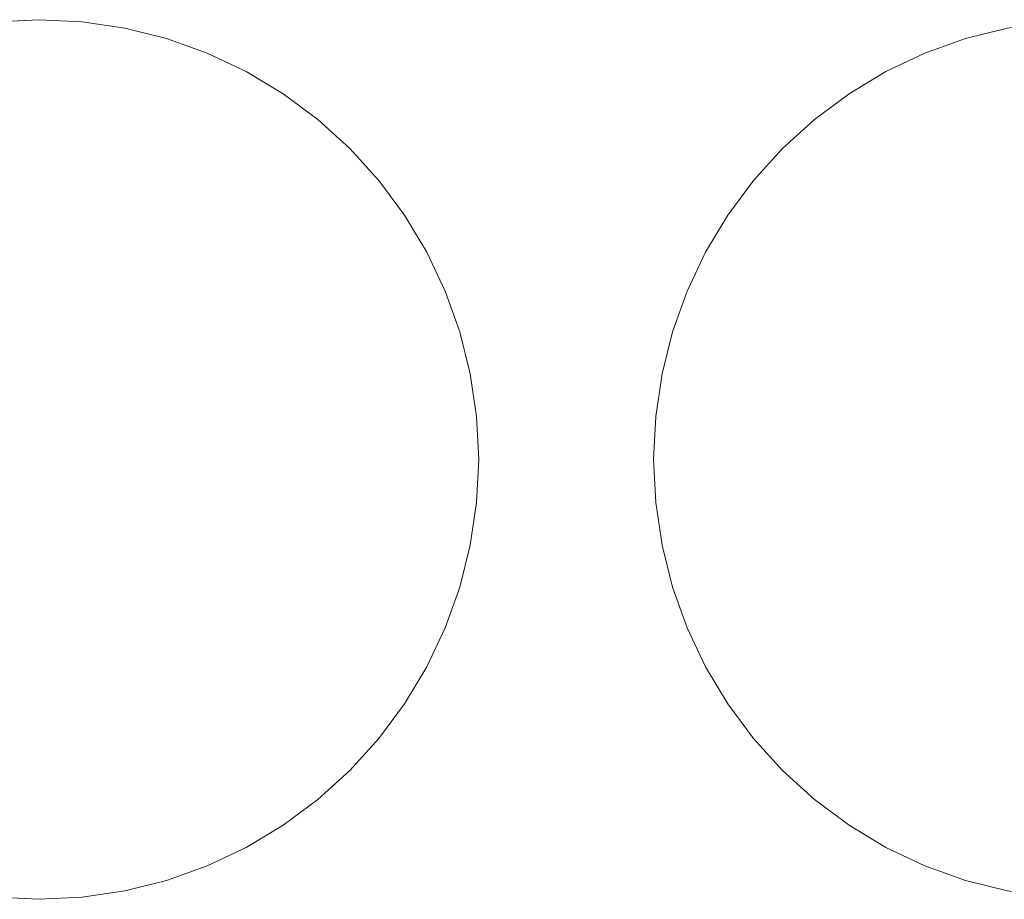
# Model space of a CAD drawing. Header units: millimetres. Extents: x -143 to 143, y -39 to 39.
# Tile 3 of 38: x -123 to -102, y -19 to -1. Entities that reach past the tile are written whole.
import ezdxf

# ---------------------------------------------------------------- set-up
doc = ezdxf.new("R2010")
doc.units = ezdxf.units.MM
doc.header["$LTSCALE"] = 5.08
doc.layers.add('None', color=7, linetype='Continuous', lineweight=5, true_color=0x000000)

# ---------------------------------------------------------------- blocks, each defined once
blk = doc.blocks.new('Group-1')
at = {"layer": 'None', "color": 18, "linetype": 'Continuous', "lineweight": 5}
for points, invisible_edges in [([(-37839.826, 11129.312, -204.914), (-37838.116, 11137.911, -204.914), (-37830.015, 11141.267, -204.914), (-37839.826, 11129.312, -204.914)], 15), ([(-37828.227, 11123.112, -204.914), (-37839.826, 11129.312, -204.914), (-37830.015, 11141.267, -204.914), (-37828.227, 11123.112, -204.914)], 15), ([(-37839.826, 11129.312, -201.739), (-37838.116, 11137.911, -201.739), (-37830.015, 11141.267, -201.739), (-37839.826, 11129.312, -201.739)], 15), ([(-37828.227, 11123.112, -201.739), (-37839.826, 11129.312, -201.739), (-37830.015, 11141.267, -201.739), (-37828.227, 11123.112, -201.739)], 15), ([(-37838.116, 11137.911, -204.914), (-37833.626, 11140.911, -204.914), (-37830.015, 11141.267, -204.914), (-37838.116, 11137.911, -204.914)], 15), ([(-37838.116, 11137.911, -201.739), (-37833.626, 11140.911, -201.739), (-37830.015, 11141.267, -201.739), (-37838.116, 11137.911, -201.739)], 15), ([(-37833.626, 11140.911, -204.914), (-37831.838, 11141.267, -204.914), (-37830.015, 11141.267, -204.914), (-37833.626, 11140.911, -204.914)], 15), ([(-37833.626, 11140.911, -201.739), (-37831.838, 11141.267, -201.739), (-37830.015, 11141.267, -201.739), (-37833.626, 11140.911, -201.739)], 15), ([(-37831.838, 11141.267, -204.914), (-37830.927, 11141.311, -204.914), (-37830.015, 11141.267, -204.914), (-37831.838, 11141.267, -204.914)], 12), ([(-37831.838, 11141.267, -201.739), (-37830.927, 11141.311, -201.739), (-37830.015, 11141.267, -201.739), (-37831.838, 11141.267, -201.739)], 12), ([(-37830.015, 11141.267, -204.914), (-37829.112, 11141.133, -204.914), (-37828.227, 11140.911, -204.914), (-37830.015, 11141.267, -204.914)], 12), ([(-37830.015, 11141.267, -204.914), (-37828.227, 11140.911, -204.914), (-37825.76, 11139.744, -204.914), (-37830.015, 11141.267, -204.914)], 15), ([(-37830.015, 11141.267, -204.914), (-37825.76, 11139.744, -204.914), (-37823.738, 11137.911, -204.914), (-37830.015, 11141.267, -204.914)], 15), ([(-37830.015, 11141.267, -204.914), (-37823.738, 11137.911, -204.914), (-37821.671, 11132.923, -204.914), (-37830.015, 11141.267, -204.914)], 15), ([(-37828.227, 11123.112, -204.914), (-37830.015, 11141.267, -204.914), (-37821.671, 11132.923, -204.914), (-37828.227, 11123.112, -204.914)], 15), ([(-37830.015, 11141.267, -201.739), (-37829.112, 11141.133, -201.739), (-37828.227, 11140.911, -201.739), (-37830.015, 11141.267, -201.739)], 12), ([(-37830.015, 11141.267, -201.739), (-37828.227, 11140.911, -201.739), (-37825.76, 11139.744, -201.739), (-37830.015, 11141.267, -201.739)], 15), ([(-37830.015, 11141.267, -201.739), (-37825.76, 11139.744, -201.739), (-37823.738, 11137.911, -201.739), (-37830.015, 11141.267, -201.739)], 15), ([(-37830.015, 11141.267, -201.739), (-37823.738, 11137.911, -201.739), (-37821.671, 11132.923, -201.739), (-37830.015, 11141.267, -201.739)], 15), ([(-37828.227, 11123.112, -201.739), (-37830.015, 11141.267, -201.739), (-37821.671, 11132.923, -201.739), (-37828.227, 11123.112, -201.739)], 15), ([(-37817.526, 11129.312, -204.914), (-37815.816, 11137.911, -204.914), (-37807.715, 11141.267, -204.914), (-37817.526, 11129.312, -204.914)], 15), ([(-37805.927, 11123.112, -204.914), (-37817.526, 11129.312, -204.914), (-37807.715, 11141.267, -204.914), (-37805.927, 11123.112, -204.914)], 15), ([(-37817.526, 11129.312, -201.739), (-37815.816, 11137.911, -201.739), (-37807.715, 11141.267, -201.739), (-37817.526, 11129.312, -201.739)], 15), ([(-37805.927, 11123.112, -201.739), (-37817.526, 11129.312, -201.739), (-37807.715, 11141.267, -201.739), (-37805.927, 11123.112, -201.739)], 15), ([(-37815.816, 11137.911, -204.914), (-37811.326, 11140.911, -204.914), (-37807.715, 11141.267, -204.914), (-37815.816, 11137.911, -204.914)], 15), ([(-37815.816, 11137.911, -201.739), (-37811.326, 11140.911, -201.739), (-37807.715, 11141.267, -201.739), (-37815.816, 11137.911, -201.739)], 15), ([(-37811.326, 11140.911, -204.914), (-37810.441, 11141.133, -204.914), (-37809.538, 11141.267, -204.914), (-37811.326, 11140.911, -204.914)], 12), ([(-37811.326, 11140.911, -204.914), (-37809.538, 11141.267, -204.914), (-37807.715, 11141.267, -204.914), (-37811.326, 11140.911, -204.914)], 15), ([(-37811.326, 11140.911, -201.739), (-37810.441, 11141.133, -201.739), (-37809.538, 11141.267, -201.739), (-37811.326, 11140.911, -201.739)], 12), ([(-37811.326, 11140.911, -201.739), (-37809.538, 11141.267, -201.739), (-37807.715, 11141.267, -201.739), (-37811.326, 11140.911, -201.739)], 15), ([(-37828.227, 11140.911, -204.914), (-37827.368, 11140.604, -204.914), (-37826.543, 11140.213, -204.914), (-37828.227, 11140.911, -204.914)], 12), ([(-37828.227, 11140.911, -204.914), (-37826.543, 11140.213, -204.914), (-37825.76, 11139.744, -204.914), (-37828.227, 11140.911, -204.914)], 13), ([(-37828.227, 11140.911, -201.739), (-37827.368, 11140.604, -201.739), (-37826.543, 11140.213, -201.739), (-37828.227, 11140.911, -201.739)], 12), ([(-37828.227, 11140.911, -201.739), (-37826.543, 11140.213, -201.739), (-37825.76, 11139.744, -201.739), (-37828.227, 11140.911, -201.739)], 13), ([(-37815.816, 11137.911, -204.914), (-37813.793, 11139.744, -204.914), (-37811.326, 11140.911, -204.914), (-37815.816, 11137.911, -204.914)], 15), ([(-37815.816, 11137.911, -201.739), (-37813.793, 11139.744, -201.739), (-37811.326, 11140.911, -201.739), (-37815.816, 11137.911, -201.739)], 15), ([(-37813.793, 11139.744, -204.914), (-37813.011, 11140.213, -204.914), (-37811.326, 11140.911, -204.914), (-37813.793, 11139.744, -204.914)], 14), ([(-37813.793, 11139.744, -201.739), (-37813.011, 11140.213, -201.739), (-37811.326, 11140.911, -201.739), (-37813.793, 11139.744, -201.739)], 14), ([(-37813.011, 11140.213, -204.914), (-37812.186, 11140.604, -204.914), (-37811.326, 11140.911, -204.914), (-37813.011, 11140.213, -204.914)], 12), ([(-37813.011, 11140.213, -201.739), (-37812.186, 11140.604, -201.739), (-37811.326, 11140.911, -201.739), (-37813.011, 11140.213, -201.739)], 12), ([(-37825.76, 11139.744, -204.914), (-37825.027, 11139.2, -204.914), (-37824.35, 11138.588, -204.914), (-37825.76, 11139.744, -204.914)], 12), ([(-37825.76, 11139.744, -204.914), (-37824.35, 11138.588, -204.914), (-37823.738, 11137.911, -204.914), (-37825.76, 11139.744, -204.914)], 13), ([(-37825.76, 11139.744, -201.739), (-37825.027, 11139.2, -201.739), (-37824.35, 11138.588, -201.739), (-37825.76, 11139.744, -201.739)], 12), ([(-37825.76, 11139.744, -201.739), (-37824.35, 11138.588, -201.739), (-37823.738, 11137.911, -201.739), (-37825.76, 11139.744, -201.739)], 13), ([(-37815.816, 11137.911, -204.914), (-37815.203, 11138.588, -204.914), (-37813.793, 11139.744, -204.914), (-37815.816, 11137.911, -204.914)], 14), ([(-37815.816, 11137.911, -201.739), (-37815.203, 11138.588, -201.739), (-37813.793, 11139.744, -201.739), (-37815.816, 11137.911, -201.739)], 14), ([(-37815.203, 11138.588, -204.914), (-37814.526, 11139.2, -204.914), (-37813.793, 11139.744, -204.914), (-37815.203, 11138.588, -204.914)], 12), ([(-37815.203, 11138.588, -201.739), (-37814.526, 11139.2, -201.739), (-37813.793, 11139.744, -201.739), (-37815.203, 11138.588, -201.739)], 12), ([(-37823.738, 11137.911, -204.914), (-37823.194, 11137.178, -204.914), (-37822.725, 11136.395, -204.914), (-37823.738, 11137.911, -204.914)], 12), ([(-37823.738, 11137.911, -204.914), (-37822.725, 11136.395, -204.914), (-37822.027, 11134.711, -204.914), (-37823.738, 11137.911, -204.914)], 15), ([(-37823.738, 11137.911, -204.914), (-37822.027, 11134.711, -204.914), (-37821.671, 11132.923, -204.914), (-37823.738, 11137.911, -204.914)], 15), ([(-37823.738, 11137.911, -201.739), (-37823.194, 11137.178, -201.739), (-37822.725, 11136.395, -201.739), (-37823.738, 11137.911, -201.739)], 12), ([(-37823.738, 11137.911, -201.739), (-37822.725, 11136.395, -201.739), (-37822.027, 11134.711, -201.739), (-37823.738, 11137.911, -201.739)], 15), ([(-37823.738, 11137.911, -201.739), (-37822.027, 11134.711, -201.739), (-37821.671, 11132.923, -201.739), (-37823.738, 11137.911, -201.739)], 15), ([(-37817.882, 11132.923, -204.914), (-37817.526, 11134.711, -204.914), (-37815.816, 11137.911, -204.914), (-37817.882, 11132.923, -204.914)], 15), ([(-37817.526, 11129.312, -204.914), (-37817.882, 11132.923, -204.914), (-37815.816, 11137.911, -204.914), (-37817.526, 11129.312, -204.914)], 15), ([(-37817.882, 11132.923, -201.739), (-37817.526, 11134.711, -201.739), (-37815.816, 11137.911, -201.739), (-37817.882, 11132.923, -201.739)], 15), ([(-37817.526, 11129.312, -201.739), (-37817.882, 11132.923, -201.739), (-37815.816, 11137.911, -201.739), (-37817.526, 11129.312, -201.739)], 15), ([(-37817.526, 11134.711, -204.914), (-37816.828, 11136.395, -204.914), (-37815.816, 11137.911, -204.914), (-37817.526, 11134.711, -204.914)], 15), ([(-37817.526, 11134.711, -201.739), (-37816.828, 11136.395, -201.739), (-37815.816, 11137.911, -201.739), (-37817.526, 11134.711, -201.739)], 15), ([(-37816.828, 11136.395, -204.914), (-37816.359, 11137.178, -204.914), (-37815.816, 11137.911, -204.914), (-37816.828, 11136.395, -204.914)], 12), ([(-37816.828, 11136.395, -201.739), (-37816.359, 11137.178, -201.739), (-37815.816, 11137.911, -201.739), (-37816.828, 11136.395, -201.739)], 12), ([(-37822.725, 11136.395, -204.914), (-37822.335, 11135.57, -204.914), (-37822.027, 11134.711, -204.914), (-37822.725, 11136.395, -204.914)], 12), ([(-37822.725, 11136.395, -201.739), (-37822.335, 11135.57, -201.739), (-37822.027, 11134.711, -201.739), (-37822.725, 11136.395, -201.739)], 12), ([(-37817.526, 11134.711, -204.914), (-37817.219, 11135.57, -204.914), (-37816.828, 11136.395, -204.914), (-37817.526, 11134.711, -204.914)], 12), ([(-37817.526, 11134.711, -201.739), (-37817.219, 11135.57, -201.739), (-37816.828, 11136.395, -201.739), (-37817.526, 11134.711, -201.739)], 12), ([(-37822.027, 11134.711, -204.914), (-37821.805, 11133.826, -204.914), (-37821.671, 11132.923, -204.914), (-37822.027, 11134.711, -204.914)], 12), ([(-37822.027, 11134.711, -201.739), (-37821.805, 11133.826, -201.739), (-37821.671, 11132.923, -201.739), (-37822.027, 11134.711, -201.739)], 12), ([(-37817.882, 11132.923, -204.914), (-37817.748, 11133.826, -204.914), (-37817.526, 11134.711, -204.914), (-37817.882, 11132.923, -204.914)], 12), ([(-37817.882, 11132.923, -201.739), (-37817.748, 11133.826, -201.739), (-37817.526, 11134.711, -201.739), (-37817.882, 11132.923, -201.739)], 12), ([(-37821.671, 11132.923, -204.914), (-37823.738, 11126.112, -204.914), (-37828.227, 11123.112, -204.914), (-37821.671, 11132.923, -204.914)], 15), ([(-37821.671, 11132.923, -201.739), (-37823.738, 11126.112, -201.739), (-37828.227, 11123.112, -201.739), (-37821.671, 11132.923, -201.739)], 15), ([(-37821.671, 11132.923, -204.914), (-37822.027, 11129.312, -204.914), (-37823.738, 11126.112, -204.914), (-37821.671, 11132.923, -204.914)], 15), ([(-37821.671, 11132.923, -201.739), (-37822.027, 11129.312, -201.739), (-37823.738, 11126.112, -201.739), (-37821.671, 11132.923, -201.739)], 15), ([(-37821.671, 11132.923, -204.914), (-37821.671, 11131.1, -204.914), (-37822.027, 11129.312, -204.914), (-37821.671, 11132.923, -204.914)], 15), ([(-37821.671, 11132.923, -201.739), (-37821.671, 11131.1, -201.739), (-37822.027, 11129.312, -201.739), (-37821.671, 11132.923, -201.739)], 15), ([(-37821.671, 11132.923, -204.914), (-37821.627, 11132.011, -204.914), (-37821.671, 11131.1, -204.914), (-37821.671, 11132.923, -204.914)], 12), ([(-37821.671, 11132.923, -201.739), (-37821.627, 11132.011, -201.739), (-37821.671, 11131.1, -201.739), (-37821.671, 11132.923, -201.739)], 12), ([(-37817.882, 11131.1, -204.914), (-37817.927, 11132.011, -204.914), (-37817.882, 11132.923, -204.914), (-37817.882, 11131.1, -204.914)], 12), ([(-37817.882, 11131.1, -201.739), (-37817.927, 11132.011, -201.739), (-37817.882, 11132.923, -201.739), (-37817.882, 11131.1, -201.739)], 12), ([(-37817.526, 11129.312, -204.914), (-37817.882, 11131.1, -204.914), (-37817.882, 11132.923, -204.914), (-37817.526, 11129.312, -204.914)], 15), ([(-37817.526, 11129.312, -201.739), (-37817.882, 11131.1, -201.739), (-37817.882, 11132.923, -201.739), (-37817.526, 11129.312, -201.739)], 15), ([(-37821.671, 11131.1, -204.914), (-37821.805, 11130.197, -204.914), (-37822.027, 11129.312, -204.914), (-37821.671, 11131.1, -204.914)], 12), ([(-37821.671, 11131.1, -201.739), (-37821.805, 11130.197, -201.739), (-37822.027, 11129.312, -201.739), (-37821.671, 11131.1, -201.739)], 12), ([(-37817.526, 11129.312, -204.914), (-37817.748, 11130.197, -204.914), (-37817.882, 11131.1, -204.914), (-37817.526, 11129.312, -204.914)], 12), ([(-37817.526, 11129.312, -201.739), (-37817.748, 11130.197, -201.739), (-37817.882, 11131.1, -201.739), (-37817.526, 11129.312, -201.739)], 12), ([(-37828.227, 11123.112, -204.914), (-37836.093, 11124.279, -204.914), (-37839.826, 11129.312, -204.914), (-37828.227, 11123.112, -204.914)], 15), ([(-37828.227, 11123.112, -201.739), (-37836.093, 11124.279, -201.739), (-37839.826, 11129.312, -201.739), (-37828.227, 11123.112, -201.739)], 15), ([(-37822.027, 11129.312, -204.914), (-37822.725, 11127.627, -204.914), (-37823.738, 11126.112, -204.914), (-37822.027, 11129.312, -204.914)], 15), ([(-37822.027, 11129.312, -201.739), (-37822.725, 11127.627, -201.739), (-37823.738, 11126.112, -201.739), (-37822.027, 11129.312, -201.739)], 15), ([(-37822.027, 11129.312, -204.914), (-37822.335, 11128.452, -204.914), (-37822.725, 11127.627, -204.914), (-37822.027, 11129.312, -204.914)], 12), ([(-37822.027, 11129.312, -201.739), (-37822.335, 11128.452, -201.739), (-37822.725, 11127.627, -201.739), (-37822.027, 11129.312, -201.739)], 12), ([(-37816.828, 11127.627, -204.914), (-37817.219, 11128.452, -204.914), (-37817.526, 11129.312, -204.914), (-37816.828, 11127.627, -204.914)], 12), ([(-37815.816, 11126.112, -204.914), (-37816.828, 11127.627, -204.914), (-37817.526, 11129.312, -204.914), (-37815.816, 11126.112, -204.914)], 15), ([(-37813.793, 11124.279, -204.914), (-37815.816, 11126.112, -204.914), (-37817.526, 11129.312, -204.914), (-37813.793, 11124.279, -204.914)], 15), ([(-37805.927, 11123.112, -204.914), (-37813.793, 11124.279, -204.914), (-37817.526, 11129.312, -204.914), (-37805.927, 11123.112, -204.914)], 15), ([(-37816.828, 11127.627, -201.739), (-37817.219, 11128.452, -201.739), (-37817.526, 11129.312, -201.739), (-37816.828, 11127.627, -201.739)], 12), ([(-37815.816, 11126.112, -201.739), (-37816.828, 11127.627, -201.739), (-37817.526, 11129.312, -201.739), (-37815.816, 11126.112, -201.739)], 15), ([(-37813.793, 11124.279, -201.739), (-37815.816, 11126.112, -201.739), (-37817.526, 11129.312, -201.739), (-37813.793, 11124.279, -201.739)], 15), ([(-37805.927, 11123.112, -201.739), (-37813.793, 11124.279, -201.739), (-37817.526, 11129.312, -201.739), (-37805.927, 11123.112, -201.739)], 15), ([(-37822.725, 11127.627, -204.914), (-37823.194, 11126.845, -204.914), (-37823.738, 11126.112, -204.914), (-37822.725, 11127.627, -204.914)], 12), ([(-37822.725, 11127.627, -201.739), (-37823.194, 11126.845, -201.739), (-37823.738, 11126.112, -201.739), (-37822.725, 11127.627, -201.739)], 12), ([(-37815.816, 11126.112, -204.914), (-37816.359, 11126.845, -204.914), (-37816.828, 11127.627, -204.914), (-37815.816, 11126.112, -204.914)], 12), ([(-37815.816, 11126.112, -201.739), (-37816.359, 11126.845, -201.739), (-37816.828, 11127.627, -201.739), (-37815.816, 11126.112, -201.739)], 12), ([(-37823.738, 11126.112, -204.914), (-37825.76, 11124.279, -204.914), (-37828.227, 11123.112, -204.914), (-37823.738, 11126.112, -204.914)], 15), ([(-37823.738, 11126.112, -201.739), (-37825.76, 11124.279, -201.739), (-37828.227, 11123.112, -201.739), (-37823.738, 11126.112, -201.739)], 15), ([(-37823.738, 11126.112, -204.914), (-37824.35, 11125.435, -204.914), (-37825.76, 11124.279, -204.914), (-37823.738, 11126.112, -204.914)], 14), ([(-37823.738, 11126.112, -201.739), (-37824.35, 11125.435, -201.739), (-37825.76, 11124.279, -201.739), (-37823.738, 11126.112, -201.739)], 14), ([(-37813.793, 11124.279, -204.914), (-37815.203, 11125.435, -204.914), (-37815.816, 11126.112, -204.914), (-37813.793, 11124.279, -204.914)], 13), ([(-37813.793, 11124.279, -201.739), (-37815.203, 11125.435, -201.739), (-37815.816, 11126.112, -201.739), (-37813.793, 11124.279, -201.739)], 13), ([(-37824.35, 11125.435, -204.914), (-37825.027, 11124.822, -204.914), (-37825.76, 11124.279, -204.914), (-37824.35, 11125.435, -204.914)], 12), ([(-37824.35, 11125.435, -201.739), (-37825.027, 11124.822, -201.739), (-37825.76, 11124.279, -201.739), (-37824.35, 11125.435, -201.739)], 12), ([(-37813.793, 11124.279, -204.914), (-37814.526, 11124.822, -204.914), (-37815.203, 11125.435, -204.914), (-37813.793, 11124.279, -204.914)], 12), ([(-37813.793, 11124.279, -201.739), (-37814.526, 11124.822, -201.739), (-37815.203, 11125.435, -201.739), (-37813.793, 11124.279, -201.739)], 12), ([(-37828.227, 11123.112, -204.914), (-37831.838, 11122.756, -204.914), (-37836.093, 11124.279, -204.914), (-37828.227, 11123.112, -204.914)], 15), ([(-37828.227, 11123.112, -201.739), (-37831.838, 11122.756, -201.739), (-37836.093, 11124.279, -201.739), (-37828.227, 11123.112, -201.739)], 15), ([(-37825.76, 11124.279, -204.914), (-37826.543, 11123.81, -204.914), (-37828.227, 11123.112, -204.914), (-37825.76, 11124.279, -204.914)], 14), ([(-37825.76, 11124.279, -201.739), (-37826.543, 11123.81, -201.739), (-37828.227, 11123.112, -201.739), (-37825.76, 11124.279, -201.739)], 14), ([(-37811.326, 11123.112, -204.914), (-37813.011, 11123.81, -204.914), (-37813.793, 11124.279, -204.914), (-37811.326, 11123.112, -204.914)], 13), ([(-37809.538, 11122.756, -204.914), (-37811.326, 11123.112, -204.914), (-37813.793, 11124.279, -204.914), (-37809.538, 11122.756, -204.914)], 15), ([(-37805.927, 11123.112, -204.914), (-37809.538, 11122.756, -204.914), (-37813.793, 11124.279, -204.914), (-37805.927, 11123.112, -204.914)], 15), ([(-37811.326, 11123.112, -201.739), (-37813.011, 11123.81, -201.739), (-37813.793, 11124.279, -201.739), (-37811.326, 11123.112, -201.739)], 13), ([(-37809.538, 11122.756, -201.739), (-37811.326, 11123.112, -201.739), (-37813.793, 11124.279, -201.739), (-37809.538, 11122.756, -201.739)], 15), ([(-37805.927, 11123.112, -201.739), (-37809.538, 11122.756, -201.739), (-37813.793, 11124.279, -201.739), (-37805.927, 11123.112, -201.739)], 15), ([(-37826.543, 11123.81, -204.914), (-37827.368, 11123.419, -204.914), (-37828.227, 11123.112, -204.914), (-37826.543, 11123.81, -204.914)], 12), ([(-37826.543, 11123.81, -201.739), (-37827.368, 11123.419, -201.739), (-37828.227, 11123.112, -201.739), (-37826.543, 11123.81, -201.739)], 12), ([(-37811.326, 11123.112, -204.914), (-37812.186, 11123.419, -204.914), (-37813.011, 11123.81, -204.914), (-37811.326, 11123.112, -204.914)], 12), ([(-37811.326, 11123.112, -201.739), (-37812.186, 11123.419, -201.739), (-37813.011, 11123.81, -201.739), (-37811.326, 11123.112, -201.739)], 12), ([(-37828.227, 11123.112, -204.914), (-37830.015, 11122.756, -204.914), (-37831.838, 11122.756, -204.914), (-37828.227, 11123.112, -204.914)], 15), ([(-37828.227, 11123.112, -201.739), (-37830.015, 11122.756, -201.739), (-37831.838, 11122.756, -201.739), (-37828.227, 11123.112, -201.739)], 15), ([(-37828.227, 11123.112, -204.914), (-37829.112, 11122.89, -204.914), (-37830.015, 11122.756, -204.914), (-37828.227, 11123.112, -204.914)], 12), ([(-37828.227, 11123.112, -201.739), (-37829.112, 11122.89, -201.739), (-37830.015, 11122.756, -201.739), (-37828.227, 11123.112, -201.739)], 12), ([(-37809.538, 11122.756, -204.914), (-37810.441, 11122.89, -204.914), (-37811.326, 11123.112, -204.914), (-37809.538, 11122.756, -204.914)], 12), ([(-37809.538, 11122.756, -201.739), (-37810.441, 11122.89, -201.739), (-37811.326, 11123.112, -201.739), (-37809.538, 11122.756, -201.739)], 12), ([(-37830.015, 11122.756, -204.914), (-37830.927, 11122.711, -204.914), (-37831.838, 11122.756, -204.914), (-37830.015, 11122.756, -204.914)], 12), ([(-37830.015, 11122.756, -201.739), (-37830.927, 11122.711, -201.739), (-37831.838, 11122.756, -201.739), (-37830.015, 11122.756, -201.739)], 12)]:
    blk.add_3dface(points, dxfattribs=dict(at, invisible_edges=invisible_edges))
for points in [[(-37830.927, 11141.311, -201.739), (-37830.927, 11141.311, -204.914), (-37831.838, 11141.267, -204.914), (-37831.838, 11141.267, -201.739)], [(-37830.015, 11141.267, -201.739), (-37830.015, 11141.267, -204.914), (-37830.927, 11141.311, -204.914), (-37830.927, 11141.311, -201.739)], [(-37829.112, 11141.133, -201.739), (-37829.112, 11141.133, -204.914), (-37830.015, 11141.267, -204.914), (-37830.015, 11141.267, -201.739)], [(-37828.227, 11140.911, -201.739), (-37828.227, 11140.911, -204.914), (-37829.112, 11141.133, -204.914), (-37829.112, 11141.133, -201.739)], [(-37810.441, 11141.133, -201.739), (-37810.441, 11141.133, -204.914), (-37811.326, 11140.911, -204.914), (-37811.326, 11140.911, -201.739)], [(-37827.368, 11140.604, -201.739), (-37827.368, 11140.604, -204.914), (-37828.227, 11140.911, -204.914), (-37828.227, 11140.911, -201.739)], [(-37811.326, 11140.911, -201.739), (-37811.326, 11140.911, -204.914), (-37812.186, 11140.604, -204.914), (-37812.186, 11140.604, -201.739)], [(-37826.543, 11140.213, -201.739), (-37826.543, 11140.213, -204.914), (-37827.368, 11140.604, -204.914), (-37827.368, 11140.604, -201.739)], [(-37812.186, 11140.604, -201.739), (-37812.186, 11140.604, -204.914), (-37813.011, 11140.213, -204.914), (-37813.011, 11140.213, -201.739)], [(-37825.76, 11139.744, -201.739), (-37825.76, 11139.744, -204.914), (-37826.543, 11140.213, -204.914), (-37826.543, 11140.213, -201.739)], [(-37813.011, 11140.213, -201.739), (-37813.011, 11140.213, -204.914), (-37813.793, 11139.744, -204.914), (-37813.793, 11139.744, -201.739)], [(-37825.027, 11139.2, -201.739), (-37825.027, 11139.2, -204.914), (-37825.76, 11139.744, -204.914), (-37825.76, 11139.744, -201.739)], [(-37813.793, 11139.744, -201.739), (-37813.793, 11139.744, -204.914), (-37814.526, 11139.2, -204.914), (-37814.526, 11139.2, -201.739)], [(-37824.35, 11138.588, -201.739), (-37824.35, 11138.588, -204.914), (-37825.027, 11139.2, -204.914), (-37825.027, 11139.2, -201.739)], [(-37814.526, 11139.2, -201.739), (-37814.526, 11139.2, -204.914), (-37815.203, 11138.588, -204.914), (-37815.203, 11138.588, -201.739)], [(-37823.738, 11137.911, -201.739), (-37823.738, 11137.911, -204.914), (-37824.35, 11138.588, -204.914), (-37824.35, 11138.588, -201.739)], [(-37815.203, 11138.588, -201.739), (-37815.203, 11138.588, -204.914), (-37815.816, 11137.911, -204.914), (-37815.816, 11137.911, -201.739)], [(-37823.194, 11137.178, -201.739), (-37823.194, 11137.178, -204.914), (-37823.738, 11137.911, -204.914), (-37823.738, 11137.911, -201.739)], [(-37815.816, 11137.911, -201.739), (-37815.816, 11137.911, -204.914), (-37816.359, 11137.178, -204.914), (-37816.359, 11137.178, -201.739)], [(-37822.725, 11136.395, -201.739), (-37822.725, 11136.395, -204.914), (-37823.194, 11137.178, -204.914), (-37823.194, 11137.178, -201.739)], [(-37816.359, 11137.178, -201.739), (-37816.359, 11137.178, -204.914), (-37816.828, 11136.395, -204.914), (-37816.828, 11136.395, -201.739)], [(-37822.335, 11135.57, -201.739), (-37822.335, 11135.57, -204.914), (-37822.725, 11136.395, -204.914), (-37822.725, 11136.395, -201.739)], [(-37816.828, 11136.395, -201.739), (-37816.828, 11136.395, -204.914), (-37817.219, 11135.57, -204.914), (-37817.219, 11135.57, -201.739)], [(-37822.027, 11134.711, -201.739), (-37822.027, 11134.711, -204.914), (-37822.335, 11135.57, -204.914), (-37822.335, 11135.57, -201.739)], [(-37817.219, 11135.57, -201.739), (-37817.219, 11135.57, -204.914), (-37817.526, 11134.711, -204.914), (-37817.526, 11134.711, -201.739)], [(-37821.805, 11133.826, -201.739), (-37821.805, 11133.826, -204.914), (-37822.027, 11134.711, -204.914), (-37822.027, 11134.711, -201.739)], [(-37817.526, 11134.711, -201.739), (-37817.526, 11134.711, -204.914), (-37817.748, 11133.826, -204.914), (-37817.748, 11133.826, -201.739)], [(-37821.671, 11132.923, -201.739), (-37821.671, 11132.923, -204.914), (-37821.805, 11133.826, -204.914), (-37821.805, 11133.826, -201.739)], [(-37817.748, 11133.826, -201.739), (-37817.748, 11133.826, -204.914), (-37817.882, 11132.923, -204.914), (-37817.882, 11132.923, -201.739)], [(-37821.627, 11132.011, -201.739), (-37821.627, 11132.011, -204.914), (-37821.671, 11132.923, -204.914), (-37821.671, 11132.923, -201.739)], [(-37817.882, 11132.923, -201.739), (-37817.882, 11132.923, -204.914), (-37817.927, 11132.011, -204.914), (-37817.927, 11132.011, -201.739)], [(-37821.671, 11131.1, -201.739), (-37821.671, 11131.1, -204.914), (-37821.627, 11132.011, -204.914), (-37821.627, 11132.011, -201.739)], [(-37817.927, 11132.011, -201.739), (-37817.927, 11132.011, -204.914), (-37817.882, 11131.1, -204.914), (-37817.882, 11131.1, -201.739)], [(-37821.805, 11130.197, -201.739), (-37821.805, 11130.197, -204.914), (-37821.671, 11131.1, -204.914), (-37821.671, 11131.1, -201.739)], [(-37817.882, 11131.1, -201.739), (-37817.882, 11131.1, -204.914), (-37817.748, 11130.197, -204.914), (-37817.748, 11130.197, -201.739)], [(-37822.027, 11129.312, -201.739), (-37822.027, 11129.312, -204.914), (-37821.805, 11130.197, -204.914), (-37821.805, 11130.197, -201.739)], [(-37817.748, 11130.197, -201.739), (-37817.748, 11130.197, -204.914), (-37817.526, 11129.312, -204.914), (-37817.526, 11129.312, -201.739)], [(-37822.335, 11128.452, -201.739), (-37822.335, 11128.452, -204.914), (-37822.027, 11129.312, -204.914), (-37822.027, 11129.312, -201.739)], [(-37817.526, 11129.312, -201.739), (-37817.526, 11129.312, -204.914), (-37817.219, 11128.452, -204.914), (-37817.219, 11128.452, -201.739)], [(-37822.725, 11127.627, -201.739), (-37822.725, 11127.627, -204.914), (-37822.335, 11128.452, -204.914), (-37822.335, 11128.452, -201.739)], [(-37817.219, 11128.452, -201.739), (-37817.219, 11128.452, -204.914), (-37816.828, 11127.627, -204.914), (-37816.828, 11127.627, -201.739)], [(-37823.194, 11126.845, -201.739), (-37823.194, 11126.845, -204.914), (-37822.725, 11127.627, -204.914), (-37822.725, 11127.627, -201.739)], [(-37816.828, 11127.627, -201.739), (-37816.828, 11127.627, -204.914), (-37816.359, 11126.845, -204.914), (-37816.359, 11126.845, -201.739)], [(-37823.738, 11126.112, -201.739), (-37823.738, 11126.112, -204.914), (-37823.194, 11126.845, -204.914), (-37823.194, 11126.845, -201.739)], [(-37816.359, 11126.845, -201.739), (-37816.359, 11126.845, -204.914), (-37815.816, 11126.112, -204.914), (-37815.816, 11126.112, -201.739)], [(-37824.35, 11125.435, -201.739), (-37824.35, 11125.435, -204.914), (-37823.738, 11126.112, -204.914), (-37823.738, 11126.112, -201.739)], [(-37815.816, 11126.112, -201.739), (-37815.816, 11126.112, -204.914), (-37815.203, 11125.435, -204.914), (-37815.203, 11125.435, -201.739)], [(-37825.027, 11124.822, -201.739), (-37825.027, 11124.822, -204.914), (-37824.35, 11125.435, -204.914), (-37824.35, 11125.435, -201.739)], [(-37815.203, 11125.435, -201.739), (-37815.203, 11125.435, -204.914), (-37814.526, 11124.822, -204.914), (-37814.526, 11124.822, -201.739)], [(-37825.76, 11124.279, -201.739), (-37825.76, 11124.279, -204.914), (-37825.027, 11124.822, -204.914), (-37825.027, 11124.822, -201.739)], [(-37814.526, 11124.822, -201.739), (-37814.526, 11124.822, -204.914), (-37813.793, 11124.279, -204.914), (-37813.793, 11124.279, -201.739)], [(-37826.543, 11123.81, -201.739), (-37826.543, 11123.81, -204.914), (-37825.76, 11124.279, -204.914), (-37825.76, 11124.279, -201.739)], [(-37813.793, 11124.279, -201.739), (-37813.793, 11124.279, -204.914), (-37813.011, 11123.81, -204.914), (-37813.011, 11123.81, -201.739)], [(-37827.368, 11123.419, -201.739), (-37827.368, 11123.419, -204.914), (-37826.543, 11123.81, -204.914), (-37826.543, 11123.81, -201.739)], [(-37813.011, 11123.81, -201.739), (-37813.011, 11123.81, -204.914), (-37812.186, 11123.419, -204.914), (-37812.186, 11123.419, -201.739)], [(-37828.227, 11123.112, -201.739), (-37828.227, 11123.112, -204.914), (-37827.368, 11123.419, -204.914), (-37827.368, 11123.419, -201.739)], [(-37812.186, 11123.419, -201.739), (-37812.186, 11123.419, -204.914), (-37811.326, 11123.112, -204.914), (-37811.326, 11123.112, -201.739)], [(-37829.112, 11122.89, -201.739), (-37829.112, 11122.89, -204.914), (-37828.227, 11123.112, -204.914), (-37828.227, 11123.112, -201.739)], [(-37811.326, 11123.112, -201.739), (-37811.326, 11123.112, -204.914), (-37810.441, 11122.89, -204.914), (-37810.441, 11122.89, -201.739)], [(-37831.838, 11122.756, -201.739), (-37831.838, 11122.756, -204.914), (-37830.927, 11122.711, -204.914), (-37830.927, 11122.711, -201.739)], [(-37830.927, 11122.711, -201.739), (-37830.927, 11122.711, -204.914), (-37830.015, 11122.756, -204.914), (-37830.015, 11122.756, -201.739)], [(-37830.015, 11122.756, -201.739), (-37830.015, 11122.756, -204.914), (-37829.112, 11122.89, -204.914), (-37829.112, 11122.89, -201.739)]]:
    blk.add_3dface(points, dxfattribs=at)
at = {"layer": 'None', "color": 0, "flags": 1}
for tag in ['Yoke', 'Weight', 'Weight', 'Wattage', '3D_Symbol_Name', 'Candlepower', 'Body', 'Model_Name', 'Beam_Angle', 'Field_Angle', 'Remarks', 'Beam_Angle_2', 'Field_Angle_2', 'Num_Channels', 'Frame_Size', 'Device_Type', 'FixtureID', 'Frame_Size', 'Base', 'Lens', 'Inst_Type', 'Lamp']:
    blk.add_attdef(tag, (-18962.77, 19681.012), '', height=0.18, dxfattribs=at)

msp = doc.modelspace()

# ---------------------------------------------------------------- block references
at = {"layer": 'None', "color": 7}
msp.add_blockref('Group-1', (37708.451, -11142.015), dxfattribs=at)

doc.saveas('drawing.dxf')
